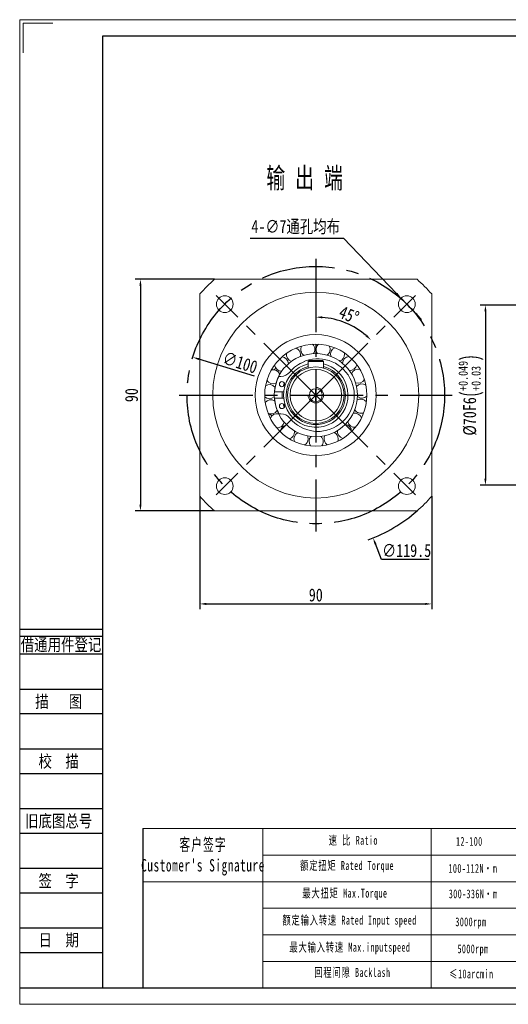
# Model space of a CAD drawing. Header units: millimetres. Extents: x -88 to 453, y -92 to 291.
# Tile 1 of 3: x -88 to 102, y -92 to 291. Entities that reach past the tile are written whole.
import ezdxf
from ezdxf.enums import TextEntityAlignment as Align

# ---------------------------------------------------------------- set-up
doc = ezdxf.new("R2010")
doc.units = ezdxf.units.MM
doc.header["$LTSCALE"] = 1.5
doc.header["$PDSIZE"] = -1
doc.linetypes.add('CENTER2', pattern=[28.575, 19.05, -3.175, 3.175, -3.175])
doc.layers.get('0').update_dxf_attribs({"lineweight": 18})
doc.layers.get('Defpoints').update_dxf_attribs({"lineweight": 18})
for name, color, linetype in [('2细线层', 4, 'Continuous'), ('3中心线层', 1, 'CENTER2'), ('6文字层', 3, 'Continuous'), ('7标注层', 4, 'Continuous')]:
    doc.layers.add(name, color=color, linetype=linetype)
doc.layers.add('SLD-0', color=7, linetype='Continuous', lineweight=18)
doc.layers.add('图框_外框线', color=7, linetype='Continuous', lineweight=18)
doc.styles.get("Standard").update_dxf_attribs({"font": 'txt', "width": 0.707})
doc.styles.add('TH_GBDIM', font='txt', dxfattribs={"width": 0.8})
doc.styles.add('宋体', font='txt', dxfattribs={"width": 0.8})
doc.styles.add('标准', font='txt', dxfattribs={"width": 0.667})
doc.dimstyles.new('TH_GBDIM', dxfattribs={"dimtxt": 3.5, "dimasz": 2.5, "dimexe": 2, "dimexo": 0, "dimgap": 1.5, "dimtad": 1, "dimdec": 1, "dimdsep": 46, "dimtxsty": 'TH_GBDIM', "dimcen": 2.5, "dimdle": 5, "dimclrd": 4, "dimclre": 4, "dimclrt": 3, "dimadec": 0, "dimazin": 2, "dimtfac": 0.714286, "dimtdec": 1, "dimtmove": 0, "dimatfit": 3, "dimfxl": 1, "dimtolj": 1, "dimarcsym": 0})

# ---------------------------------------------------------------- blocks, each defined once
blk = doc.blocks.new('*D5')
at = {"layer": '7标注层', "color": 4, "lineweight": -2}
for p, q in [((121.82, 179.72), (91.28, 179.72)), ((93.28, 177.22), (93.28, 112.22)), ((121.82, 109.72), (91.28, 109.72))]:
    blk.add_line(p, q, dxfattribs=at)
at = {"layer": '7标注层', "color": 4}
for points in [[(93.7, 177.22), (92.87, 177.22), (93.28, 179.72)], [(92.87, 112.22), (93.7, 112.22), (93.28, 109.72)]]:
    blk.add_solid(points, dxfattribs=at)
at = {"layer": 'Defpoints', "color": 0}
for p in [(121.82, 179.72), (93.28, 109.72), (121.82, 109.72)]:
    blk.add_point(p, dxfattribs=at)
at = {"layer": '7标注层', "color": 3, "insert": (87.73, 144.72), "char_height": 5, "attachment_point": 5, "rotation": 90, "style": 'TH_GBDIM'}
blk.add_mtext('\\A1;{\\A1;{%%c70}{}{F6\\H0.7143x;{\\H2x;\\W0.5;(}\\S+0.049^ +0.03;{\\H2x;\\W0.5;)}}}', dxfattribs=at)
blk = doc.blocks.new('*D14')
at = {"layer": '7标注层', "color": 4, "lineweight": -2}
for p, q in [((-17.59, 105.41), (-17.59, 61.59)), ((72.41, 105.41), (72.41, 61.59)), ((-15.09, 63.59), (69.91, 63.59))]:
    blk.add_line(p, q, dxfattribs=at)
at = {"layer": '7标注层', "color": 4}
for points in [[(-15.09, 64.01), (-15.09, 63.18), (-17.59, 63.59)], [(69.91, 63.18), (69.91, 64.01), (72.41, 63.59)]]:
    blk.add_solid(points, dxfattribs=at)
at = {"layer": 'Defpoints', "color": 0}
for p in [(-17.59, 105.41), (72.41, 105.41), (72.41, 63.59)]:
    blk.add_point(p, dxfattribs=at)
at = {"layer": '7标注层', "color": 3, "insert": (27.41, 67.04), "char_height": 5, "attachment_point": 5, "style": 'TH_GBDIM'}
blk.add_mtext('\\A1;90', dxfattribs=at)
blk = doc.blocks.new('*D15')
at = {"layer": '7标注层', "color": 4, "lineweight": -2}
for p, q in [((-11.9, 189.72), (-42.68, 189.72)), ((-40.68, 187.22), (-40.68, 102.22)), ((-11.9, 99.72), (-42.68, 99.72))]:
    blk.add_line(p, q, dxfattribs=at)
at = {"layer": '7标注层', "color": 4}
for points in [[(-40.26, 187.22), (-41.1, 187.22), (-40.68, 189.72)], [(-41.1, 102.22), (-40.26, 102.22), (-40.68, 99.72)]]:
    blk.add_solid(points, dxfattribs=at)
at = {"layer": 'Defpoints', "color": 0}
for p in [(-11.9, 189.72), (-40.68, 99.72), (-11.9, 99.72)]:
    blk.add_point(p, dxfattribs=at)
at = {"layer": '7标注层', "color": 3, "insert": (-44.12, 144.72), "char_height": 5, "attachment_point": 5, "rotation": 90, "style": 'TH_GBDIM'}
blk.add_mtext('\\A1;90', dxfattribs=at)
blk = doc.blocks.new('*D16')
at = {"layer": '7标注层', "color": 4, "lineweight": -2}
blk.add_line((3.59, 152.06), (-17.99, 158.7), dxfattribs=at)
at = {"layer": '7标注层', "color": 4}
blk.add_solid([(-17.86, 159.1), (-18.11, 158.3), (-20.38, 159.44)], dxfattribs=at)
at = {"layer": 'Defpoints', "color": 0}
for p in [(-20.38, 159.44), (75.19, 130)]:
    blk.add_point(p, dxfattribs=at)
at = {"layer": '7标注层', "color": 3, "insert": (-1.98, 157.38), "char_height": 5, "attachment_point": 5, "rotation": 342.881, "style": 'TH_GBDIM'}
blk.add_mtext('\\A1;∅100', dxfattribs=at)
blk = doc.blocks.new('*D17')
at = {"layer": '7标注层', "color": 4, "lineweight": -2}
for p, q in [((1.97, 205.68), (38.23, 205.68)), ((38.23, 205.68), (58.79, 184.23)), ((65.01, 177.73), (60.52, 182.42)), ((66.74, 175.92), (68.47, 174.12))]:
    blk.add_line(p, q, dxfattribs=at)
at = {"layer": '7标注层', "color": 4}
for points in [[(58.49, 183.94), (59.09, 184.52), (60.52, 182.42)], [(67.04, 176.21), (66.44, 175.64), (65.01, 177.73)]]:
    blk.add_solid(points, dxfattribs=at)
at = {"layer": 'Defpoints', "color": 0}
for p in [(60.52, 182.42), (65.01, 177.73)]:
    blk.add_point(p, dxfattribs=at)
at = {"layer": '7标注层', "color": 3, "insert": (19.6, 209.97), "char_height": 5, "attachment_point": 5, "style": 'TH_GBDIM'}
blk.add_mtext('\\A1;{4-∅7通孔均布}{}{}', dxfattribs=at)
blk = doc.blocks.new('*D18')
at = {"layer": '7标注层', "color": 4, "lineweight": -2}
blk.add_arc((27.41, 144.72), 30.32, 49.7259, 85.2741, dxfattribs=at)
at = {"layer": '7标注层', "color": 4}
for points in [[(29.92, 175.35), (29.89, 174.52), (27.41, 175.04)], [(46.73, 167.55), (47.29, 168.16), (48.85, 166.16)]]:
    blk.add_solid(points, dxfattribs=at)
at = {"layer": 'Defpoints', "color": 0}
for p in [(27.41, 197.72), (66.11, 183.42), (42.57, 170.98), (27.41, 144.72), (27.41, 91.72)]:
    blk.add_point(p, dxfattribs=at)
at = {"layer": '7标注层', "color": 3, "insert": (40.32, 175.89), "char_height": 5, "attachment_point": 5, "rotation": 337.5, "style": 'TH_GBDIM'}
blk.add_mtext('\\A1;45%%d', dxfattribs=at)
blk = doc.blocks.new('*D32')
at = {"layer": '7标注层', "color": 4, "lineweight": -2}
for p, q in [((27.41, 142.22), (27.41, 147.22)), ((24.91, 144.72), (29.91, 144.72)), ((52.98, 80.87), (50.55, 86.93)), ((71.42, 80.87), (52.98, 80.87))]:
    blk.add_line(p, q, dxfattribs=at)
blk.add_arc((27.41, 144.72), 59.75, 289.9096, 311.1371, dxfattribs=at)
at = {"layer": '7标注层', "color": 4}
blk.add_solid([(50.94, 87.09), (50.17, 86.78), (49.63, 89.25)], dxfattribs=at)
at = {"layer": 'Defpoints', "color": 0}
for p in [(5.19, 200.19), (49.63, 89.25)]:
    blk.add_point(p, dxfattribs=at)
at = {"layer": '7标注层', "color": 3, "insert": (62.7, 84.31), "char_height": 5, "attachment_point": 5, "style": 'TH_GBDIM'}
blk.add_mtext('\\A1;∅119.5', dxfattribs=at)

msp = doc.modelspace()

# ---------------------------------------------------------------- linework, layer by layer
at = {"color": 7, "linetype": 'Continuous', "lineweight": 15}
for p, q in [((-11.898154, 189.720577), (66.71641, 189.720577)), ((-17.590871, 105.413294), (-17.590871, 184.02786)), ((72.409129, 184.02786), (72.409129, 105.413294)), ((24.409127, 157.820577), (24.809128, 158.220577)), ((24.409127, 157.820577), (30.409128, 157.820577)), ((24.409127, 157.820577), (24.409127, 155.303582)), ((30.009127, 158.220577), (24.809128, 158.220577)), ((30.409128, 157.820577), (30.009127, 158.220577)), ((30.409128, 157.820577), (30.409128, 155.303582)), ((13.826003, 151.980926), (13.095438, 151.981483)), ((11.408835, 145.982766), (14.97274, 145.980051)), ((14.970836, 143.480052), (11.406929, 143.482767)), ((14.746653, 141.363235), (15.015317, 140.477529)), ((15.015317, 140.477529), (15.174063, 140.039424)), ((13.084391, 137.481487), (13.814957, 137.48093)), ((66.71641, 99.720577), (-11.898154, 99.720577))]:
    msp.add_line(p, q, dxfattribs=at)
for p, q in [((6.873934, -23.708049), (6.873934, -85.550065)), ((72.149855, -23.708049), (72.149855, -85.550065))]:
    msp.add_line(p, q)
at = {"color": 7, "linetype": 'Continuous', "lineweight": 15, "flags": 128}
for points in [[(38.568844, 161.116364), (38.592747, 160.965682), (38.615734, 160.629481)], [(11.259019, 154.559295), (11.655124, 154.990567), (11.826836, 155.244811)], [(15.181209, 149.420366), (14.849309, 148.443608), (14.751783, 148.097207)], [(19.177843, 130.806301), (19.185586, 130.743278), (19.202355, 130.458588)]]:
    msp.add_lwpolyline(points, dxfattribs=at)
at = {"color": 7, "linetype": 'Continuous', "lineweight": 15}
for centre, radius in [((27.409127, 144.720577), 40), ((-7.946212, 180.075916), 3.25), ((62.764467, 180.075916), 3.25), ((27.409127, 144.720577), 23.5), ((27.409127, 144.720577), 19.833333), ((27.409127, 144.720577), 16.166667), ((27.409127, 144.720577), 11), ((27.409127, 144.720577), 10), ((14.283108, 148.980577), 1), ((14.276632, 140.48058), 1), ((-7.946212, 109.365238), 3.25), ((62.764467, 109.365238), 3.25)]:
    msp.add_circle(centre, radius, dxfattribs=at)
msp.add_circle((27.409127, 144.720577), 2.5)
for centre, radius, start, end in [((27.409127, 144.720577), 59.75, 131.13705622, 138.86294378), ((27.409127, 144.720577), 59.75, 41.13705622, 48.86294378), ((24.322935, 162.454032), 2.75, 0.3987515, 48.4980118), ((30.248196, 162.495269), 2.75, 132.2994912, 216.08720453), ((18.73211, 160.491099), 2.75, 170.19422805, 253.98194137), ((18.73211, 160.491099), 2.75, 0.3987515, 67.44538022), ((24.322935, 162.454032), 2.75, 151.24685963, 235.03457295), ((24.322935, 162.454032), 2.75, 324.71029848, 0.3987515), ((30.248196, 162.495269), 2.75, 305.76293006, 0.3987515), ((30.248196, 162.495269), 2.75, 0.3987515, 29.55064338), ((35.865801, 160.610343), 2.75, 113.35212278, 197.13983611), ((14.081574, 156.819185), 2.75, 2.60503532, 86.39274864), ((28.239127, 144.719945), 14.1, 219.13351979, 121.03396075), ((28.239127, 144.719945), 14.1, 111.70150337, 140.77918556), ((18.73211, 160.491099), 2.75, 343.6576669, 0.3987515), ((35.865801, 160.610343), 2.75, 286.81556164, 0.3987515), ((40.566994, 157.003514), 2.75, 94.40475436, 178.19246768), ((10.875286, 151.8362), 2.75, 21.55240374, 105.34011706), ((14.081574, 156.819185), 2.75, 189.14159647, 272.92930979), ((13.829431, 156.480925), 4.5, 269.95635267, 320.77918556), ((27.409127, 144.720577), 12.5, 103.88654039, 18.5), ((27.409127, 144.720577), 11.5, 105.12166531, 360), ((27.409127, 144.720577), 11.5, 360, 74.87833469), ((27.409127, 144.720577), 12.5, 18.5, 76.11345942), ((40.566994, 157.003514), 2.75, 267.86819321, 351.65590654), ((43.842328, 152.065639), 2.75, 75.45738594, 159.24509926), ((10.875286, 151.8362), 2.75, 208.08896489, 291.87667821), ((27.409127, 144.720577), 16.05, 153.10268579, 175.48954115), ((43.842328, 152.065639), 2.75, 248.92082479, 332.70853812), ((9.460696, 146.082127), 2.75, 40.49977216, 124.28748548), ((27.409127, 144.720577), 13.1, 174.4808676, 185.43183774), ((45.336869, 146.331812), 2.75, 56.51001752, 140.29773084), ((9.460696, 146.082127), 2.75, 227.03633331, 310.82404663), ((9.991097, 140.180508), 2.75, 59.44714058, 143.2348539), ((27.409127, 144.720577), 16.05, 184.42316419, 206.81001956), ((44.888662, 140.423382), 2.75, 37.5626491, 121.35036242), ((45.336869, 146.331812), 2.75, 229.97345637, 313.76116969), ((9.991097, 140.180508), 2.75, 245.98370173, 329.77141505), ((42.546276, 134.980621), 2.75, 18.61528068, 102.402994), ((44.888662, 140.423382), 2.75, 211.02608795, 294.81380127), ((8.017757, 134.759917), 3, 38.28919258, 73.17725618), ((12.409012, 134.770876), 2.75, 78.394509, 162.18222233), ((12.409012, 134.770876), 2.75, 264.93107015, 348.71878347), ((13.811529, 132.980932), 4.5, 39.13351979, 89.95635267), ((42.546276, 134.980621), 2.75, 192.07871953, 275.86643285), ((16.452422, 130.439449), 2.75, 97.34187743, 181.12959075), ((16.452422, 130.439449), 2.75, 283.87843857, 0.3987515), ((21.683162, 127.655604), 2.75, 116.28924585, 200.07695917), ((33.372059, 127.736954), 2.75, 0.3987515, 64.50825716), ((38.563545, 130.593334), 2.75, 173.13135111, 256.91906443), ((38.563545, 130.593334), 2.75, 0.3987515, 83.45562558), ((21.683162, 127.655604), 2.75, 302.82580699, 0.3987515), ((21.683162, 127.655604), 2.75, 0.3987515, 26.61352032), ((27.534398, 126.721013), 2.75, 135.23661427, 219.02432759), ((27.534398, 126.721013), 2.75, 0.3987515, 45.56088874), ((27.534398, 126.721013), 2.75, 321.77317542, 0.3987515), ((33.372059, 127.736954), 2.75, 154.18398269, 237.97169601), ((33.372059, 127.736954), 2.75, 340.72054384, 0.3987515), ((27.409127, 144.720577), 59.75, 221.13705622, 228.86294378), ((27.409127, 144.720577), 59.75, 311.13705622, 318.86294378)]:
    msp.add_arc(centre, radius, start, end, dxfattribs=at)
at = {"color": 4}
msp.add_arc((27.409127, 144.720577), 3, 180, 90, dxfattribs=at)
at = {"layer": '2细线层'}
for p, q in [((-87.333972, 53.749415), (-55.36361, 53.749415)), ((-87.333972, 51.01826), (-55.36361, 51.01826)), ((-87.333972, 44.190372), (-55.36361, 44.190372)), ((-87.333972, 30.534597), (-55.36361, 30.534597)), ((-87.333972, 20.975555), (-55.36361, 20.975555)), ((-87.333972, 7.31978), (-55.36361, 7.31978)), ((-87.333972, -2.239263), (-55.36361, -2.239263)), ((-87.333972, -15.895038), (-55.36361, -15.895038)), ((-87.333972, -25.454081), (-55.36361, -25.454081)), ((-87.333972, -39.109856), (-55.36361, -39.109856)), ((-87.333972, -48.668898), (-55.36361, -48.668898)), ((-87.333972, -62.324673), (-55.36361, -62.324673)), ((-87.333972, -71.883716), (-55.36361, -71.883716)), ((-87.333972, -85.539491), (-55.36361, -85.539491))]:
    msp.add_line(p, q, dxfattribs=at)
at = {"layer": '3中心线层'}
for p, q in [((27.409127, 197.720577), (27.409127, 91.720577)), ((27.409127, 144.720577), (-11.292795, 183.4225)), ((27.409127, 144.720577), (66.11105, 183.4225)), ((-25.590873, 144.720577), (80.409127, 144.720577)), ((27.409127, 144.720577), (-11.292795, 106.018654)), ((27.409127, 144.720577), (66.11105, 106.018654))]:
    msp.add_line(p, q, dxfattribs=at)
msp.add_circle((27.409127, 144.720577), 50, dxfattribs=at)
at = {"layer": '7标注层', "color": 0}
msp.add_line((-39.776206, -23.708049), (-39.776206, -85.539491), dxfattribs=at)
at = {"layer": '图框_外框线'}
for p, q in [((-39.776206, -23.708049), (447.014996, -23.708049)), ((6.873934, -34.024649), (280.46059, -34.024649)), ((-39.776206, -44.341249), (447.014996, -44.341249)), ((6.873934, -54.65785), (447.014996, -54.65785))]:
    msp.add_line(p, q, dxfattribs=at)
at = {"layer": '图框_外框线', "color": 3}
msp.add_lwpolyline([(-87.567367, -91.980242), (453.455747, -91.980242), (453.455747, 290.600388), (-87.567367, 290.600388)], close=True, dxfattribs=at)
msp.add_lwpolyline([(-86.279216, 277.718886), (-86.279216, 289.312238), (-74.685864, 289.312238)], dxfattribs=at)
at = {"layer": '图框_外框线', "color": 3, "lineweight": 25}
msp.add_lwpolyline([(-55.36361, -85.539491), (447.014996, -85.539491), (447.014996, 284.159637), (-55.36361, 284.159637)], close=True, dxfattribs=at)

# ---------------------------------------------------------------- texts
at = {"color": 3, "insert": (8.199665, 233.110391), "char_height": 8, "width": 59.9981978, "attachment_point": 1}
msp.add_mtext('输 出 端', dxfattribs=at)
at = {"layer": '6文字层', "color": 3, "style": '宋体', "width": 0.8}
for s, p in [('借通用件登记', (-71.522157, 47.785371)), ('描   图', (-72.433329, 25.755076)), ('校  描', (-72.433329, 2.540258)), ('旧底图总号', (-72.433329, -20.674559)), ('签  字', (-72.433329, -43.889377)), ('日  期', (-72.424814, -66.967903))]:
    msp.add_text(s, height=4.7795213, dxfattribs=at).set_placement(p, align=Align.MIDDLE)
at = {"layer": 'SLD-0', "color": 1, "attachment_point": 2, "style": '标准'}
for s, insert, char_height, width in [('\\T1.1;速 比 Ratio', (41.957779, -26.54482), 3.43886677, 28.09867314), ("\\T1.1;客户签字\\PCustomer's Signature", (-16.370727, -27.52527), 4.81441348, 59.89180005), ('\\pxqc;{\\T1.1;12-100}', (87.025873, -26.941465), 3.43886677, 14.6213428), ('\\T1.1;额定扭矩 Rated Torque', (39.540582, -36.327657), 3.43886677, 61.05613718), ('{\\T1.1;100-112N·m}', (88.38979, -37.455411), 3.43886677, 28.48284228), ('\\T1.1;最大扭矩 Max.Torque', (38.694563, -47.076704), 3.43886677, 40.59240672), ('{\\T1.1;300-336N·m}', (88.511818, -47.33332), 3.43886677, 34.20109577), ('\\T1.1;额定输入转速 Rated Input speed', (40.507461, -57.584203), 3.43886677, 53.96732987), ('{\\T1.1;环境温度 Enviromental Temperature}', (138.669913, -57.064742), 3.43886677, 205.44109292), ('\\T1.1;3000rpm', (87.620643, -58.209744), 3.43886677, 23.69518668), ('\\T1.1;最大输入转速 Max.inputspeed ', (40.628321, -68.091695), 3.43886677, 54.27909856), ('\\T1.1;回程间隙 Backlash', (41.595199, -77.874533), 3.43886677, 44.01180957), ('{\\T1.1;≤10arcmin }', (87.812537, -78.444243), 3.43886677, 26.45342788)]:
    msp.add_mtext(s, dxfattribs=dict(at, insert=insert, char_height=char_height, width=width))

# ---------------------------------------------------------------- dimensions: what is measured, and where the dimension line sits
at = {"layer": '7标注层'}
dim = msp.add_diameter_dim_2p(p1=(65.0131299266, 177.7294264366), p2=(60.515803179, 182.4224054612), text='{4-<>通孔均布}{}{}', dimstyle='TH_GBDIM', override={"dimtxt": 5, "dimgap": 1, "dimtoh": 1, "dimdec": 0}, dxfattribs=at)
dim.commit()
dim.dimension.update_dxf_attribs({"geometry": '*D17', "text_midpoint": (19.59932426, 205.677097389), "dimtype": 163})
for p1, p2, override, picture, middle in [((5.193205, 200.186921), (49.62505, 89.254233), {"dimtxt": 5, "dimgap": 1, "dimtih": 1, "dimtoh": 1, "dimtofl": 0}, '*D32', (62.700012, 80.865648)), ((75.193903, 130.002724), (-20.375648, 159.43843), {"dimtxt": 5, "dimgap": 1, "dimdec": 5}, '*D16', (-2.995899, 154.085415))]:
    dim = msp.add_diameter_dim_2p(p1=p1, p2=p2, dimstyle='TH_GBDIM', override=override, dxfattribs=at)
    dim.commit()
    dim.dimension.update_dxf_attribs({"geometry": picture, "text_midpoint": middle, "dimtype": 163})
dim = msp.add_angular_dim_2l(base=(42.56823, 170.976912), line1=((27.409127, 144.720577), (66.11105, 183.4225)), line2=((27.409127, 197.720577), (27.409127, 91.720577)), dimstyle='TH_GBDIM', override={"dimtxt": 5, "dimgap": 1, "dimdec": 5}, dxfattribs=at)
dim.commit()
dim.dimension.update_dxf_attribs({"geometry": '*D18', "text_midpoint": (40.318726, 175.887103)})
dim = msp.add_linear_dim(base=(-40.680605, 99.720577), p1=(-11.898156, 189.720577), p2=(-11.898154, 99.720577), angle=90, dimstyle='TH_GBDIM', override={"dimtxt": 5, "dimgap": 1, "dimdec": 5}, dxfattribs=at)
dim.commit()
dim.dimension.update_dxf_attribs({"geometry": '*D15', "text_midpoint": (-44.124739, 144.720577)})
dim = msp.add_linear_dim(base=(93.282172, 109.720579), p1=(121.817247, 179.720577), p2=(121.817247, 109.720579), angle=90, text='{\\A1;{%%c<>}{}{F6\\H0.7143x;{\\H2x;\\W0.5;(}\\S+0.049^ +0.03;{\\H2x;\\W0.5;)}}}', dimstyle='TH_GBDIM', override={"dimtxt": 5, "dimgap": 1, "dimdec": 5, "dimtp": 0.049, "dimtm": -0.03, "dimtdec": 3, "dimtzin": 8}, dxfattribs=at)
dim.commit()
dim.dimension.update_dxf_attribs({"geometry": '*D5', "text_midpoint": (87.732999, 144.720578)})
dim = msp.add_linear_dim(base=(72.409129, 63.592532), p1=(-17.590871, 105.413294), p2=(72.409129, 105.413294), dimstyle='TH_GBDIM', override={"dimtxt": 5, "dimgap": 1, "dimdec": 5}, dxfattribs=at)
dim.commit()
dim.dimension.update_dxf_attribs({"geometry": '*D14', "text_midpoint": (27.409129, 63.592532), "dimtype": 160})

# ---------------------------------------------------------------- next in the draw order: texts
at = {"layer": 'SLD-0', "color": 1, "insert": (189.078025, -68.274708), "char_height": 3.43886677, "width": 205.44109292, "attachment_point": 2, "style": '标准', "bg_fill": 2}
msp.add_mtext('{\\T1.1;\\f宋体|b0|i0|c0|p2;0.44 \\f宋体|b0|i0|c134|p2;kg.cm²}', dxfattribs=at)

# ---------------------------------------------------------------- next in the draw order: linework, layer by layer
at = {"layer": '图框_外框线'}
for p, q in [((6.873934, -64.97445), (447.014996, -64.97445)), ((6.873934, -75.29105), (447.014996, -75.29105))]:
    msp.add_line(p, q, dxfattribs=at)

# ---------------------------------------------------------------- next in the draw order: texts
at = {"layer": 'SLD-0', "color": 1, "insert": (88.441369, -68.710054), "char_height": 3.43886677, "width": 75.19360399, "attachment_point": 2, "style": '标准'}
msp.add_mtext('\\T1.1;5000rpm', dxfattribs=at)

doc.saveas('drawing.dxf')
